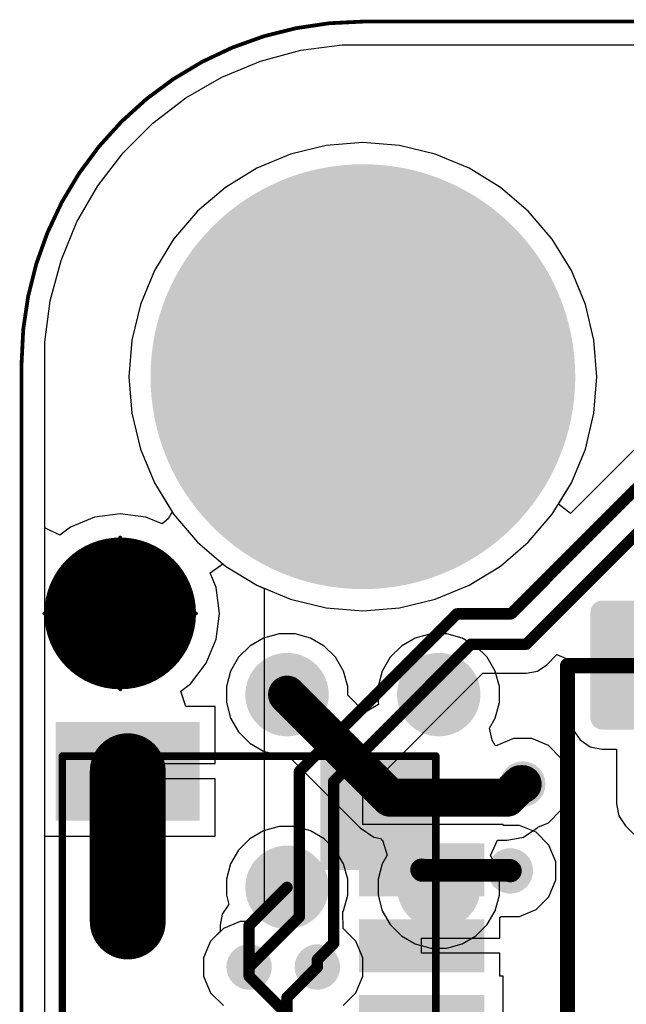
# Model space of a CAD drawing. Header units: inches. Extents: x 0 to 41, y 0 to 25.4.
# Tile 3 of 16: x 0 to 8, y 12.4 to 25.4. Entities that reach past the tile are written whole.
import ezdxf

# ---------------------------------------------------------------- set-up
doc = ezdxf.new("R2010")
doc.units = ezdxf.units.IN
for name, color, linetype in [('Board', 56, 'Continuous'), ('BOTTOM', 5, 'Continuous'), ('Bottom Solder', 6, 'Continuous'), ('Pad Holes', 156, 'Continuous'), ('TOP', 1, 'Continuous'), ('Top Assembly', 56, 'Continuous'), ('Top Solder', 216, 'Continuous'), ('Via Holes', 16, 'Continuous')]:
    doc.layers.add(name, color=color, linetype=linetype)

# ---------------------------------------------------------------- blocks, each defined once
blk = doc.blocks.new('TP_1_00MM_B_3765')
at = {"layer": 'BOTTOM'}
h = blk.add_hatch(color=5, dxfattribs=at)
edge = h.paths.add_edge_path()
edge.add_arc((0, 0), 0.499999, 0, 360)
at = {"layer": 'Bottom Solder'}
h = blk.add_hatch(color=6, dxfattribs=at)
edge = h.paths.add_edge_path()
edge.add_arc((0, 0), 0.5499989, 0, 360)
blk = doc.blocks.new('TP_1_00MM_B_3773')
at = {"layer": 'BOTTOM'}
h = blk.add_hatch(color=5, dxfattribs=at)
edge = h.paths.add_edge_path()
edge.add_arc((0, 0), 0.499999, 0, 360)
at = {"layer": 'Bottom Solder'}
h = blk.add_hatch(color=6, dxfattribs=at)
edge = h.paths.add_edge_path()
edge.add_arc((0, 0), 0.5499989, 0, 360)
blk = doc.blocks.new('TP_1_00MM_B_3776')
at = {"layer": 'BOTTOM'}
h = blk.add_hatch(color=5, dxfattribs=at)
edge = h.paths.add_edge_path()
edge.add_arc((0, 0), 0.499999, 0, 360)
at = {"layer": 'Bottom Solder'}
h = blk.add_hatch(color=6, dxfattribs=at)
edge = h.paths.add_edge_path()
edge.add_arc((0, 0), 0.5499989, 0, 360)
blk = doc.blocks.new('F_____________1___F_________1_3780')
at = {"layer": 'TOP'}
h = blk.add_hatch(color=1, dxfattribs=at)
edge = h.paths.add_edge_path()
edge.add_arc((0, 0), 0.499999, 0, 360)
at = {"layer": 'Top Solder'}
h = blk.add_hatch(color=216, dxfattribs=at)
edge = h.paths.add_edge_path()
edge.add_arc((0, 0), 0.999998, 0, 360)
at = {"layer": 'TOP'}
for points, const_width in [([(0.499999, 0, 1), (-0.499999, 0, 1)], 1.00000054), ([(-0.7499985, 0, 1), (-0.2499995, 0, 1)], 0.499999), ([(0.2499995, 0, 1), (0.7499985, 0, 1)], 0.499999)]:
    blk.add_lwpolyline(points, format="xyb", close=True, dxfattribs=dict(at, const_width=const_width))
at = {"layer": 'Top Assembly', "const_width": 0.0499999}
for points in [[(0, 0), (0, 1.00000054)], [(0, 0), (-1.00000054, 0)], [(1.00000054, 0), (0, 0)], [(0, -1.00000054), (0, 0)]]:
    blk.add_lwpolyline(points, dxfattribs=at)
at = {"layer": 'Top Assembly'}
for points, const_width in [([(-0.01249934, 1.00000054, 1), (0.01249934, 1.00000054, 1)], 0.02499868), ([(0.499999, 0, 1), (-0.499999, 0, 1)], 0.0499999), ([(-1.01249988, 0, 1), (-0.9875012, 0, 1)], 0.02499868), ([(-0.5124983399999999, 0, 1), (-0.4874996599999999, 0, 1)], 0.02499868), ([(-0.01249934, 0, 1), (0.01249934, 0, 1)], 0.02499868), ([(-0.01249934, 0, 1), (0.01249934, 0, 1)], 0.02499868), ([(-0.01249934, 0, 1), (0.01249934, 0, 1)], 0.02499868), ([(-0.01249934, 0, 1), (0.01249934, 0, 1)], 0.02499868), ([(0.4874996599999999, 0, 1), (0.5124983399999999, 0, 1)], 0.02499868), ([(0.9875012, 0, 1), (1.01249988, 0, 1)], 0.02499868), ([(-0.01249934, -1.00000054, 1), (0.01249934, -1.00000054, 1)], 0.02499868)]:
    blk.add_lwpolyline(points, format="xyb", close=True, dxfattribs=dict(at, const_width=const_width))
blk = doc.blocks.new('SM04B_SRSS_TB_LF__SN__F_________1_3793')
at = {"layer": 'TOP'}
for points in [[(-3.39999701, 2.83750131), (-2.19999687, 2.83750131), (-2.19999687, 1.03750237), (-3.39999701, 1.03750237)], [(2.20000195, 2.83750131), (3.40000209, 2.83750131), (3.40000209, 1.03750237), (2.20000195, 1.03750237)], [(-1.7999964, -1.16249958), (-1.1999976, -1.16249958), (-1.1999976, -2.71249902), (-1.7999964, -2.71249902)], [(-0.7999984, -1.16249958), (-0.1999996, -1.16249958), (-0.1999996, -2.71249902), (-0.7999984, -2.71249902)], [(0.20000468, -1.16249958), (0.80000348, -1.16249958), (0.80000348, -2.71249902), (0.20000468, -2.71249902)], [(1.20000522, -1.16249958), (1.80000402, -1.16249958), (1.80000402, -2.71249902), (1.20000522, -2.71249902)]]:
    blk.add_hatch(color=1, dxfattribs=at).paths.add_polyline_path(points)
at = {"layer": 'Top Assembly'}
blk.add_hatch(color=56, dxfattribs=at).paths.add_polyline_path([(1.49999954, -2.12499702), (2.99999654, -2.12499702), (2.99999654, -0.6000013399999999), (1.49999954, -0.6000013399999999)])
at = {"layer": 'Top Solder'}
for points in [[(-3.449996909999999, 2.887501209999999), (-2.14999697, 2.887501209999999), (-2.14999697, 0.9875024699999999), (-3.449996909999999, 0.9875024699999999)], [(2.15000205, 2.887501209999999), (3.45000199, 2.887501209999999), (3.45000199, 0.9875024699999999), (2.15000205, 0.9875024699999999)], [(-1.8499963, -1.11249968), (-1.1499977, -1.11249968), (-1.1499977, -2.76249892), (-1.8499963, -2.76249892)], [(-0.8499983, -1.11249968), (-0.1499997, -1.11249968), (-0.1499997, -2.76249892), (-0.8499983, -2.76249892)], [(0.15000478, -1.11249968), (0.85000338, -1.11249968), (0.85000338, -2.76249892), (0.15000478, -2.76249892)], [(1.15000532, -1.11249968), (1.85000392, -1.11249968), (1.85000392, -2.76249892), (1.15000532, -2.76249892)]]:
    blk.add_hatch(color=216, dxfattribs=at).paths.add_polyline_path(points)
at = {"layer": 'Top Assembly', "const_width": 0.0999998}
for points in [[(-2.99999908, 2.79999948), (-2.99999908, -2.12499702)], [(-2.99999908, 2.79999948), (0.67499484, 2.79999948)], [(0.67499484, 2.79999948), (2.99999654, 2.79999948)], [(2.99999654, 2.79999948), (2.99999654, -2.12499448)], [(-2.99999908, -2.12499702), (0, -2.12499702)], [(2.99999654, -2.12499448), (0, -2.12499702)]]:
    blk.add_lwpolyline(points, dxfattribs=at)
at = {"layer": 'Top Assembly', "const_width": 0.0499999}
for points in [[(-3.02499776, 2.79999948, 1), (-2.9750004, 2.79999948, 1)], [(-3.02499776, 2.79999948, 1), (-2.9750004, 2.79999948, 1)], [(0.6499961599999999, 2.79999948, 1), (0.69999352, 2.79999948, 1)], [(0.6499961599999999, 2.79999948, 1), (0.69999352, 2.79999948, 1)], [(2.97499786, 2.79999948, 1), (3.02499522, 2.79999948, 1)], [(2.97499786, 2.79999948, 1), (3.02499522, 2.79999948, 1)], [(-3.02499776, -2.12499702, 1), (-2.9750004, -2.12499702, 1)], [(-3.02499776, -2.12499702, 1), (-2.9750004, -2.12499702, 1)], [(-0.02499868, -2.12499702, 1), (0.02499868, -2.12499702, 1)], [(-0.02499868, -2.12499702, 1), (0.02499868, -2.12499702, 1)], [(2.97499786, -2.12499448, 1), (3.02499522, -2.12499448, 1)], [(2.97499786, -2.12499448, 1), (3.02499522, -2.12499448, 1)]]:
    blk.add_lwpolyline(points, format="xyb", close=True, dxfattribs=at)
blk = doc.blocks.new('TP_1_00MM_B_3797')
at = {"layer": 'BOTTOM'}
h = blk.add_hatch(color=5, dxfattribs=at)
edge = h.paths.add_edge_path()
edge.add_arc((0, 0), 0.499999, 0, 360)
at = {"layer": 'Bottom Solder'}
h = blk.add_hatch(color=6, dxfattribs=at)
edge = h.paths.add_edge_path()
edge.add_arc((0, 0), 0.5499989, 0, 360)
blk = doc.blocks.new('TS42_3806')
at = {"layer": 'TOP'}
h = blk.add_hatch(color=1, dxfattribs=at)
edge = h.paths.add_edge_path()
edge.add_arc((-3.5049206, 1.6549116), 0.1050036, 270, 360)
edge.add_line((-3.399917, 1.6549116), (-3.399917, 2.844952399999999))
edge.add_arc((-3.5049206, 2.844952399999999), 0.1050036, 0, 90)
edge.add_line((-3.5049206, 2.949955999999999), (-4.8948594, 2.949955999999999))
edge.add_arc((-4.8948594, 2.844952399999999), 0.1050036, 90, 180)
edge.add_line((-4.999863, 2.844952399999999), (-4.999863, 1.6549116))
edge.add_arc((-4.8948594, 1.6549116), 0.1050036, 180, 270)
edge.add_line((-4.8948594, 1.549908), (-3.5049206, 1.549908))
h = blk.add_hatch(color=1, dxfattribs=at)
edge = h.paths.add_edge_path()
edge.add_arc((4.8948594, 1.6549116), 0.1050036, 270, 360)
edge.add_line((4.999863, 1.6549116), (4.999863, 2.844952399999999))
edge.add_arc((4.8948594, 2.844952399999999), 0.1050036, 0, 90)
edge.add_line((4.8948594, 2.949955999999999), (3.5049206, 2.949955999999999))
edge.add_arc((3.5049206, 2.844952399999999), 0.1050036, 90, 180)
edge.add_line((3.399917, 2.844952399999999), (3.399917, 1.6549116))
edge.add_arc((3.5049206, 1.6549116), 0.1050036, 180, 270)
edge.add_line((3.5049206, 1.549908), (4.8948594, 1.549908))
h = blk.add_hatch(color=1, dxfattribs=at)
edge = h.paths.add_edge_path()
edge.add_arc((4.8948594, -0.5950204), 0.1050036, 270, 360)
edge.add_line((4.999863, -0.5950204), (4.999863, 0.5950203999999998))
edge.add_arc((4.8948594, 0.5950203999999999), 0.1050036, 0, 90)
edge.add_line((4.8948594, 0.7000239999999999), (3.5049206, 0.700024))
edge.add_arc((3.5049206, 0.5950204), 0.1050036, 90, 180)
edge.add_line((3.399917, 0.5950204), (3.399917, -0.5950203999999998))
edge.add_arc((3.5049206, -0.5950203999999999), 0.1050036, 180, 270)
edge.add_line((3.5049206, -0.7000239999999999), (4.8948594, -0.700024))
h = blk.add_hatch(color=1, dxfattribs=at)
edge = h.paths.add_edge_path()
edge.add_arc((-3.5049206, -2.844952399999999), 0.1050036, 270, 360)
edge.add_line((-3.399917, -2.844952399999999), (-3.399917, -1.6549116))
edge.add_arc((-3.5049206, -1.6549116), 0.1050036, 0, 90)
edge.add_line((-3.5049206, -1.549908), (-4.8948594, -1.549908))
edge.add_arc((-4.8948594, -1.6549116), 0.1050036, 90, 180)
edge.add_line((-4.999863, -1.6549116), (-4.999863, -2.844952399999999))
edge.add_arc((-4.8948594, -2.844952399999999), 0.1050036, 180, 270)
edge.add_line((-4.8948594, -2.949955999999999), (-3.5049206, -2.949955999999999))
h = blk.add_hatch(color=1, dxfattribs=at)
edge = h.paths.add_edge_path()
edge.add_arc((4.8948594, -2.844952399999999), 0.1050036, 270, 360)
edge.add_line((4.999863, -2.844952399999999), (4.999863, -1.6549116))
edge.add_arc((4.8948594, -1.6549116), 0.1050036, 0, 90)
edge.add_line((4.8948594, -1.549908), (3.5049206, -1.549908))
edge.add_arc((3.5049206, -1.6549116), 0.1050036, 90, 180)
edge.add_line((3.399917, -1.6549116), (3.399917, -2.844952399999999))
edge.add_arc((3.5049206, -2.844952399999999), 0.1050036, 180, 270)
edge.add_line((3.5049206, -2.949955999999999), (4.8948594, -2.949955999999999))
at = {"layer": 'Top Assembly'}
blk.add_hatch(color=56, dxfattribs=at).paths.add_polyline_path([(2.41173, -3.30223876), (4.18973, -3.30223876), (4.18973, -1.52423876), (2.41173, -1.52423876)])
at = {"layer": 'Top Solder'}
h = blk.add_hatch(color=216, dxfattribs=at)
edge = h.paths.add_edge_path()
edge.add_arc((-3.5049206, 1.6549116), 0.1550035, 270, 360)
edge.add_line((-3.3499171, 1.6549116), (-3.3499171, 2.844952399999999))
edge.add_arc((-3.5049206, 2.844952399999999), 0.1550035, 0, 90)
edge.add_line((-3.5049206, 2.999955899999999), (-4.8948594, 2.999955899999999))
edge.add_arc((-4.8948594, 2.844952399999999), 0.1550035, 90, 180)
edge.add_line((-5.0498629, 2.844952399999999), (-5.0498629, 1.6549116))
edge.add_arc((-4.8948594, 1.6549116), 0.1550035, 180, 270)
edge.add_line((-4.8948594, 1.4999081), (-3.5049206, 1.4999081))
h = blk.add_hatch(color=216, dxfattribs=at)
edge = h.paths.add_edge_path()
edge.add_arc((4.8948594, 1.6549116), 0.1550035, 270, 360)
edge.add_line((5.0498629, 1.6549116), (5.0498629, 2.844952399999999))
edge.add_arc((4.8948594, 2.844952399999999), 0.1550035, 0, 90)
edge.add_line((4.8948594, 2.999955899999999), (3.5049206, 2.999955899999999))
edge.add_arc((3.5049206, 2.844952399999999), 0.1550035, 90, 180)
edge.add_line((3.3499171, 2.844952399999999), (3.3499171, 1.6549116))
edge.add_arc((3.5049206, 1.6549116), 0.1550035, 180, 270)
edge.add_line((3.5049206, 1.4999081), (4.8948594, 1.4999081))
h = blk.add_hatch(color=216, dxfattribs=at)
edge = h.paths.add_edge_path()
edge.add_arc((4.8948594, -0.5950204), 0.1550035, 270, 360)
edge.add_line((5.0498629, -0.5950204), (5.0498629, 0.5950203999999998))
edge.add_arc((4.8948594, 0.5950203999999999), 0.1550035, 0, 90)
edge.add_line((4.8948594, 0.7500238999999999), (3.5049206, 0.7500239))
edge.add_arc((3.5049206, 0.5950204), 0.1550035, 90, 180)
edge.add_line((3.3499171, 0.5950204), (3.3499171, -0.5950203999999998))
edge.add_arc((3.5049206, -0.5950203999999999), 0.1550035, 180, 270)
edge.add_line((3.5049206, -0.7500238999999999), (4.8948594, -0.7500239))
h = blk.add_hatch(color=216, dxfattribs=at)
edge = h.paths.add_edge_path()
edge.add_arc((-3.5049206, -2.844952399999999), 0.1550035, 270, 360)
edge.add_line((-3.3499171, -2.844952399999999), (-3.3499171, -1.6549116))
edge.add_arc((-3.5049206, -1.6549116), 0.1550035, 0, 90)
edge.add_line((-3.5049206, -1.4999081), (-4.8948594, -1.4999081))
edge.add_arc((-4.8948594, -1.6549116), 0.1550035, 90, 180)
edge.add_line((-5.0498629, -1.6549116), (-5.0498629, -2.844952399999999))
edge.add_arc((-4.8948594, -2.844952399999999), 0.1550035, 180, 270)
edge.add_line((-4.8948594, -2.999955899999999), (-3.5049206, -2.999955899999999))
h = blk.add_hatch(color=216, dxfattribs=at)
edge = h.paths.add_edge_path()
edge.add_arc((4.8948594, -2.844952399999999), 0.1550035, 270, 360)
edge.add_line((5.0498629, -2.844952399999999), (5.0498629, -1.6549116))
edge.add_arc((4.8948594, -1.6549116), 0.1550035, 0, 90)
edge.add_line((4.8948594, -1.4999081), (3.5049206, -1.4999081))
edge.add_arc((3.5049206, -1.6549116), 0.1550035, 90, 180)
edge.add_line((3.3499171, -1.6549116), (3.3499171, -2.844952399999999))
edge.add_arc((3.5049206, -2.844952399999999), 0.1550035, 180, 270)
edge.add_line((3.5049206, -2.999955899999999), (4.8948594, -2.999955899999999))
at = {"layer": 'Top Assembly', "const_width": 0.1999996}
for points in [[(-4.191, 3.302), (4.191, 3.302)], [(-4.191, 3.302), (-4.191, -3.302)], [(4.191, 3.302), (4.191, -3.302)], [(-4.191, -3.302), (4.191, -3.302)]]:
    blk.add_lwpolyline(points, dxfattribs=at)
at = {"layer": 'Top Assembly', "const_width": 0.0999998}
for points in [[(-4.240999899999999, 3.302, 1), (-4.141000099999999, 3.302, 1)], [(-4.240999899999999, 3.302, 1), (-4.141000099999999, 3.302, 1)], [(4.141000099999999, 3.302, 1), (4.240999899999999, 3.302, 1)], [(4.141000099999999, 3.302, 1), (4.240999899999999, 3.302, 1)], [(-4.240999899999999, -3.302, 1), (-4.141000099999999, -3.302, 1)], [(-4.240999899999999, -3.302, 1), (-4.141000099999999, -3.302, 1)], [(4.141000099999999, -3.302, 1), (4.240999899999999, -3.302, 1)], [(4.141000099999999, -3.302, 1), (4.240999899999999, -3.302, 1)]]:
    blk.add_lwpolyline(points, format="xyb", close=True, dxfattribs=at)

msp = doc.modelspace()

# ---------------------------------------------------------------- hatches: boundary and pattern name
at = {"layer": 'BOTTOM'}
h = msp.add_hatch(color=5, dxfattribs=at)
edge = h.paths.add_edge_path()
edge.add_arc((4.500013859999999, 20.68000944), 1.49999954, 0, 360)
h = msp.add_hatch(color=5, dxfattribs=at)
edge = h.paths.add_edge_path()
edge.add_arc((6.60713944, 15.31000494), 0.2999994, 0, 360)
h = msp.add_hatch(color=5, dxfattribs=at)
edge = h.paths.add_edge_path()
edge.add_arc((6.4442467, 14.16637248), 0.2999994, 0, 360)
h = msp.add_hatch(color=5, dxfattribs=at)
edge = h.paths.add_edge_path()
edge.add_arc((2.99999908, 12.8999996), 0.2999994, 0, 360)
h = msp.add_hatch(color=5, dxfattribs=at)
edge = h.paths.add_edge_path()
edge.add_arc((3.89999982, 12.8999996), 0.2999994, 0, 360)
at = {"layer": 'Bottom Solder'}
h = msp.add_hatch(color=6, dxfattribs=at)
edge = h.paths.add_edge_path()
edge.add_arc((4.500013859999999, 20.68000944), 2.79999948, 0, 360)
at = {"layer": 'Pad Holes'}
h = msp.add_hatch(color=7, dxfattribs=at)
edge = h.paths.add_edge_path()
edge.add_arc((4.500013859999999, 20.68000944), 1.59999934, 0, 360)
at = {"layer": 'TOP'}
h = msp.add_hatch(color=1, dxfattribs=at)
edge = h.paths.add_edge_path()
edge.add_arc((4.500013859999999, 20.68000944), 1.49999954, 0, 360)
h = msp.add_hatch(color=1, dxfattribs=at)
edge = h.paths.add_edge_path()
edge.add_arc((6.60713944, 15.31000494), 0.2999994, 0, 360)
h = msp.add_hatch(color=1, dxfattribs=at)
edge = h.paths.add_edge_path()
edge.add_arc((6.4442467, 14.16637248), 0.2999994, 0, 360)
h = msp.add_hatch(color=1, dxfattribs=at)
edge = h.paths.add_edge_path()
edge.add_arc((2.99999908, 12.8999996), 0.2999994, 0, 360)
h = msp.add_hatch(color=1, dxfattribs=at)
edge = h.paths.add_edge_path()
edge.add_arc((3.89999982, 12.8999996), 0.2999994, 0, 360)
at = {"layer": 'Top Solder'}
h = msp.add_hatch(color=216, dxfattribs=at)
edge = h.paths.add_edge_path()
edge.add_arc((4.500013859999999, 20.68000944), 2.79999948, 0, 360)
at = {"layer": 'Via Holes'}
h = msp.add_hatch(color=7, dxfattribs=at)
edge = h.paths.add_edge_path()
edge.add_arc((6.60713944, 15.31000494), 0.1499997, 0, 360)
h = msp.add_hatch(color=7, dxfattribs=at)
edge = h.paths.add_edge_path()
edge.add_arc((6.4442467, 14.16637248), 0.1499997, 0, 360)
h = msp.add_hatch(color=7, dxfattribs=at)
edge = h.paths.add_edge_path()
edge.add_arc((2.99999908, 12.8999996), 0.1499997, 0, 360)
h = msp.add_hatch(color=7, dxfattribs=at)
edge = h.paths.add_edge_path()
edge.add_arc((3.89999982, 12.8999996), 0.1499997, 0, 360)

# ---------------------------------------------------------------- linework, layer by layer
at = {"layer": 'Board', "const_width": 0.0499999}
msp.add_lwpolyline([(1.27e-05, 20.86002178, -0.4142135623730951), (4.500013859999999, 25.36002294)], format="xyb", dxfattribs=at)
for points in [[(4.500013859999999, 25.36001278), (36.50000066, 25.36001024)], [(1.27e-05, 4.50000116), (1.27e-05, 20.86002178)]]:
    msp.add_lwpolyline(points, dxfattribs=at)
at = {"layer": 'Board', "const_width": 0.02499868}
for points in [[(4.48751452, 25.36002294, 1), (4.5125132, 25.36002294, 1)], [(4.48751452, 25.36001278, 1), (4.5125132, 25.36001278, 1)], [(-0.01248664, 20.86002178, 1), (0.01251204, 20.86002178, 1)], [(-0.01248664, 20.86002178, 1), (0.01251204, 20.86002178, 1)]]:
    msp.add_lwpolyline(points, format="xyb", close=True, dxfattribs=at)
at = {"layer": 'BOTTOM'}
for p, q in [((3.68002312, 24.98238336), (4.22511982, 25.05414852)), ((4.22511982, 25.05414852), (4.50001132, 25.05414598)), ((4.50001132, 25.05414598), (15.79003446, 25.05415106)), ((3.14894722, 24.84008494), (3.68002312, 24.98238336)), ((2.64101072, 24.62968912), (3.14894722, 24.84008494)), ((2.16487756, 24.35479508), (2.64101072, 24.62968912)), ((1.72869352, 24.02009928), (2.16487756, 24.35479508)), ((1.33992112, 23.63132688), (1.72869352, 24.02009928)), ((4.500013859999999, 23.76451686), (4.01749006, 23.72654132)), ((4.982537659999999, 23.72654132), (4.500013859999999, 23.76451686)), ((1.00522786, 23.19514284), (1.33992112, 23.63132688)), ((4.01749006, 23.72654132), (3.54684838, 23.61354942)), ((5.453179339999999, 23.61354942), (4.982537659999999, 23.72654132)), ((3.54684838, 23.61354942), (3.0996763, 23.428325)), ((5.90035142, 23.428325), (5.453179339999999, 23.61354942)), ((3.0996763, 23.428325), (2.68698472, 23.17542736)), ((6.313043, 23.17542736), (5.90035142, 23.428325)), ((0.7303389, 22.71901984), (1.00522786, 23.19514284)), ((2.68698472, 23.17542736), (2.31893872, 22.86108458)), ((6.681089, 22.86108458), (6.313043, 23.17542736)), ((2.31893872, 22.86108458), (2.00459594, 22.49303858)), ((6.99543178, 22.49303858), (6.681089, 22.86108458)), ((0.5199379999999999, 22.21107572), (0.7303389, 22.71901984)), ((2.00459594, 22.49303858), (1.7516983, 22.080347)), ((7.248329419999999, 22.080347), (6.99543178, 22.49303858)), ((0.37763958, 21.68002014), (0.5199379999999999, 22.21107572)), ((1.7516983, 22.080347), (1.56647388, 21.63317492)), ((7.43355384, 21.63317492), (7.248329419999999, 22.080347)), ((0.30587696, 21.13491582), (0.37763958, 21.68002014)), ((1.56647388, 21.63317492), (1.45348198, 21.16253324)), ((7.546545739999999, 21.16253324), (7.43355384, 21.63317492)), ((1.45348198, 21.16253324), (1.41550644, 20.68000944)), ((7.58452128, 20.68000944), (7.546545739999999, 21.16253324)), ((0.30587696, 20.86002178), (0.30587696, 21.13491582)), ((0.3058795, 4.50000116), (0.30587696, 20.86002178)), ((1.41550644, 20.68000944), (1.45348198, 20.19748564)), ((7.546545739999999, 20.19748564), (7.58452128, 20.68000944)), ((1.45348198, 20.19748564), (1.56647388, 19.72684396)), ((7.43355384, 19.72684396), (7.546545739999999, 20.19748564)), ((1.56647388, 19.72684396), (1.7516983, 19.27967188)), ((7.248329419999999, 19.27967188), (7.43355384, 19.72684396)), ((1.7516983, 19.27967188), (2.00459594, 18.8669803)), ((6.99543178, 18.8669803), (7.248329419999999, 19.27967188)), ((2.00459594, 18.8669803), (2.31893872, 18.4989343)), ((6.681089, 18.4989343), (6.99543178, 18.8669803)), ((2.31893872, 18.4989343), (2.68698472, 18.18459152)), ((6.313043, 18.18459152), (6.681089, 18.4989343)), ((2.68698472, 18.18459152), (3.0996763, 17.93169388)), ((5.90035142, 17.93169388), (6.313043, 18.18459152)), ((3.0996763, 17.93169388), (3.54684838, 17.74646946)), ((5.453179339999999, 17.74646946), (5.90035142, 17.93169388)), ((3.54684838, 17.74646946), (4.01749006, 17.63347756)), ((4.982537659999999, 17.63347756), (5.453179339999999, 17.74646946)), ((4.01749006, 17.63347756), (4.500013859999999, 17.59550202)), ((4.500013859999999, 17.59550202), (4.982537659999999, 17.63347756)), ((3.39470492, 17.2900086), (3.19123822, 17.23549004)), ((3.60534712, 17.2900086), (3.39470492, 17.2900086)), ((3.80881382, 17.23549004), (3.60534712, 17.2900086)), ((5.39470346, 17.2900086), (5.19123676, 17.23549004)), ((5.605345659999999, 17.2900086), (5.39470346, 17.2900086)), ((5.808812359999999, 17.23549004), (5.605345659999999, 17.2900086)), ((3.00881542, 17.13016894), (2.85986728, 16.9812208)), ((3.19123822, 17.23549004), (3.00881542, 17.13016894)), ((3.99123662, 17.13016894), (3.80881382, 17.23549004)), ((4.140184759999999, 16.9812208), (3.99123662, 17.13016894)), ((5.008813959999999, 17.13016894), (4.85986582, 16.9812208)), ((5.19123676, 17.23549004), (5.008813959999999, 17.13016894)), ((5.99123516, 17.13016894), (5.808812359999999, 17.23549004)), ((6.140183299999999, 16.9812208), (5.99123516, 17.13016894)), ((2.85986728, 16.9812208), (2.75454618, 16.798798)), ((4.24550586, 16.798798), (4.140184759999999, 16.9812208)), ((4.85986582, 16.9812208), (4.754544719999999, 16.798798)), ((6.2455044, 16.798798), (6.140183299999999, 16.9812208)), ((2.75454618, 16.798798), (2.70002762, 16.5953313)), ((4.30002442, 16.5953313), (4.24550586, 16.798798)), ((4.754544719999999, 16.798798), (4.700026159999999, 16.5953313)), ((6.30002296, 16.5953313), (6.2455044, 16.798798)), ((2.70002762, 16.5953313), (2.70002762, 16.3846891)), ((4.30002442, 16.48306584), (4.30002442, 16.5953313)), ((4.527585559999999, 16.2555047), (4.30002442, 16.48306584)), ((4.700026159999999, 16.5953313), (4.700026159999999, 16.3846891)), ((6.30002296, 16.3846891), (6.30002296, 16.5953313)), ((2.70002762, 16.3846891), (2.75454618, 16.1812224)), ((4.70690194, 16.35903256), (4.527585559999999, 16.2555047)), ((4.700026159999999, 16.3846891), (4.70690194, 16.35903256)), ((6.2455044, 16.1812224), (6.30002296, 16.3846891)), ((2.75454618, 16.1812224), (2.85986728, 15.9987996)), ((6.167584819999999, 16.0462595), (6.2455044, 16.1812224)), ((2.85986728, 15.9987996), (3.00881542, 15.84985146)), ((6.20493298, 15.88802512), (6.167584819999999, 16.0462595)), ((3.00881542, 15.84985146), (3.19123822, 15.74453036)), ((6.244521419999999, 15.82029348), (6.20493298, 15.88802512)), ((6.48779246, 15.91000374), (6.26726712, 15.81866026)), ((6.72648642, 15.91000374), (6.48779246, 15.91000374)), ((6.947011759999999, 15.81866026), (6.72648642, 15.91000374)), ((3.19123822, 15.74453036), (3.39470492, 15.6900118)), ((6.26395242, 15.81534556), (6.244521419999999, 15.82029348)), ((6.26726712, 15.81866026), (6.26395242, 15.81534556)), ((7.115794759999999, 15.64987726), (6.947011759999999, 15.81866026)), ((3.39470492, 15.6900118), (3.506970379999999, 15.6900118)), ((3.506970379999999, 15.6900118), (4.46349882, 14.73348336)), ((7.207138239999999, 15.42935192), (7.115794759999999, 15.64987726)), ((7.207138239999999, 15.19065796), (7.207138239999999, 15.42935192)), ((7.115794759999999, 14.97013262), (7.207138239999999, 15.19065796)), ((6.947011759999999, 14.80134962), (7.115794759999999, 14.97013262)), ((6.80611796, 14.74299058), (6.947011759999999, 14.80134962)), ((3.19122552, 14.69549004), (3.00880272, 14.59016894)), ((3.39469222, 14.7500086), (3.19122552, 14.69549004)), ((3.60533442, 14.7500086), (3.39469222, 14.7500086)), ((3.80880112, 14.69549004), (3.60533442, 14.7500086)), ((3.991223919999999, 14.59016894), (3.80880112, 14.69549004)), ((4.46349882, 14.73348336), (4.64542886, 14.6119215)), ((6.61546556, 14.61270636), (6.79739306, 14.73426568)), ((6.79739306, 14.73426568), (6.80611796, 14.74299058)), ((3.00880272, 14.59016894), (2.85985458, 14.4412208)), ((4.14017206, 14.4412208), (3.991223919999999, 14.59016894)), ((4.64542886, 14.6119215), (4.73075254, 14.59494922)), ((4.73075254, 14.59494922), (4.76179642, 14.55798714)), ((4.76179642, 14.55798714), (4.82057456, 14.37316404)), ((6.181290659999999, 14.37001952), (6.2758574, 14.57001912)), ((6.2758574, 14.57001912), (6.40086604, 14.57001912)), ((6.40086604, 14.57001912), (6.61546556, 14.61270636)), ((2.85985458, 14.4412208), (2.75453348, 14.258798)), ((4.24549316, 14.258798), (4.14017206, 14.4412208)), ((4.82057456, 14.37316404), (4.754544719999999, 14.258798)), ((6.2455044, 14.258798), (6.181290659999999, 14.37001952)), ((2.75453348, 14.258798), (2.70001492, 14.0553313)), ((4.30001172, 14.0553313), (4.24549316, 14.258798)), ((4.754544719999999, 14.258798), (4.700026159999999, 14.0553313)), ((6.30002296, 14.0553313), (6.2455044, 14.258798)), ((2.70001492, 14.0553313), (2.70001492, 13.8446891)), ((4.30001172, 13.8446891), (4.30001172, 14.0553313)), ((4.700026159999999, 14.0553313), (4.700026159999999, 13.8446891)), ((6.30002296, 13.8446891), (6.30002296, 14.0553313)), ((2.70001492, 13.8446891), (2.73254978, 13.72326186)), ((4.24549316, 13.6412224), (4.30001172, 13.8446891)), ((4.700026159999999, 13.8446891), (4.754544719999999, 13.6412224)), ((6.2455044, 13.6412224), (6.30002296, 13.8446891)), ((2.72964148, 13.72035356), (2.64675874, 13.59631266)), ((2.73254978, 13.72326186), (2.72964148, 13.72035356)), ((4.23691304, 13.62636086), (4.24549316, 13.6412224)), ((4.23987468, 13.40865238), (4.23691304, 13.62636086)), ((4.754544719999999, 13.6412224), (4.85986582, 13.4587996)), ((6.140183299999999, 13.4587996), (6.2455044, 13.6412224)), ((2.64675874, 13.59631266), (2.61765542, 13.44999596)), ((2.61765542, 13.36618358), (2.49134376, 13.23987192)), ((2.61765542, 13.44999596), (2.61765542, 13.36618358)), ((4.40865514, 13.23987192), (4.23987468, 13.40865238)), ((4.85986582, 13.4587996), (5.008813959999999, 13.30985146)), ((5.99123516, 13.30985146), (6.140183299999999, 13.4587996)), ((2.49134376, 13.23987192), (2.40000028, 13.01934658)), ((4.49999862, 13.01934658), (4.40865514, 13.23987192)), ((5.008813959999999, 13.30985146), (5.19123676, 13.20453036)), ((5.808812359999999, 13.20453036), (5.99123516, 13.30985146)), ((5.19123676, 13.20453036), (5.39470346, 13.1500118)), ((5.39470346, 13.1500118), (5.605345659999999, 13.1500118)), ((5.605345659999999, 13.1500118), (5.808812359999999, 13.20453036)), ((2.40000028, 13.01934658), (2.40000028, 12.78065262)), ((4.49999862, 12.78065262), (4.49999862, 13.01934658)), ((2.40000028, 12.78065262), (2.49134376, 12.56012728)), ((4.40865514, 12.56012728), (4.49999862, 12.78065262)), ((2.49134376, 12.56012728), (2.66012676, 12.39134428)), ((4.239872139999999, 12.39134428), (4.40865514, 12.56012728))]:
    msp.add_line(p, q, dxfattribs=at)
for points, const_width in [([(3.50002602, 16.4900102), (4.86002584, 15.13001038)], 0.499999), ([(6.40086604, 15.1307927), (6.58007828, 15.31000494)], 0.499999), ([(6.58007828, 15.31000494), (6.60713944, 15.31000494)], 0.499999), ([(4.86002584, 15.13001038), (5.40008572, 15.13001038)], 0.499999), ([(5.40008572, 15.13001038), (5.40086804, 15.1307927)], 0.499999), ([(5.40086804, 15.1307927), (6.40086604, 15.1307927)], 0.499999), ([(2.99999908, 13.44999596), (3.50001332, 13.9500102)], 0.1499997), ([(2.99999908, 12.8999996), (2.99999908, 13.44999596)], 0.1499997), ([(3.50001332, 12.5000131), (3.89999982, 12.8999996)], 0.1499997), ([(3.50001332, 11.4100102), (3.50001332, 12.5000131)], 0.1499997)]:
    msp.add_lwpolyline(points, dxfattribs=dict(at, const_width=const_width))
for points, const_width in [([(3.37502754, 16.4900102, 1), (3.6250245, 16.4900102, 1)], 0.2499995), ([(6.4550798, 15.31000494, 1), (6.705076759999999, 15.31000494, 1)], 0.2499995), ([(6.4550798, 15.31000494, 1), (6.705076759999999, 15.31000494, 1)], 0.2499995), ([(6.48214096, 15.31000494, 1), (6.73213792, 15.31000494, 1)], 0.2499995), ([(4.73502736, 15.13001038, 1), (4.98502432, 15.13001038, 1)], 0.2499995), ([(4.73502736, 15.13001038, 1), (4.98502432, 15.13001038, 1)], 0.2499995), ([(5.27508724, 15.13001038, 1), (5.525084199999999, 15.13001038, 1)], 0.2499995), ([(5.27508724, 15.13001038, 1), (5.525084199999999, 15.13001038, 1)], 0.2499995), ([(5.275869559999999, 15.1307927, 1), (5.525866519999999, 15.1307927, 1)], 0.2499995), ([(5.275869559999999, 15.1307927, 1), (5.525866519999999, 15.1307927, 1)], 0.2499995), ([(6.27586756, 15.1307927, 1), (6.525864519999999, 15.1307927, 1)], 0.2499995), ([(6.27586756, 15.1307927, 1), (6.525864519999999, 15.1307927, 1)], 0.2499995), ([(3.46251276, 13.9500102, 1), (3.53751388, 13.9500102, 1)], 0.07499858), ([(2.96249852, 13.44999596, 1), (3.03749964, 13.44999596, 1)], 0.07499858), ([(2.96249852, 13.44999596, 1), (3.03749964, 13.44999596, 1)], 0.07499858), ([(2.96249852, 12.8999996, 1), (3.03749964, 12.8999996, 1)], 0.07499858), ([(3.86249926, 12.8999996, 1), (3.93750038, 12.8999996, 1)], 0.07499858), ([(3.46251276, 12.5000131, 1), (3.53751388, 12.5000131, 1)], 0.07499858), ([(3.46251276, 12.5000131, 1), (3.53751388, 12.5000131, 1)], 0.07499858)]:
    msp.add_lwpolyline(points, format="xyb", close=True, dxfattribs=dict(at, const_width=const_width))
at = {"layer": 'TOP'}
for p, q in [((3.68002312, 24.98238336), (4.22511982, 25.05414852)), ((4.22511982, 25.05414852), (4.50001132, 25.05414598)), ((4.50001132, 25.05414598), (15.72498506, 25.05415106)), ((3.14894722, 24.84008494), (3.68002312, 24.98238336)), ((2.64101072, 24.62968912), (3.14894722, 24.84008494)), ((2.16487756, 24.35479508), (2.64101072, 24.62968912)), ((1.72869352, 24.02009928), (2.16487756, 24.35479508)), ((1.33992112, 23.63132688), (1.72869352, 24.02009928)), ((4.500013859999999, 23.76451686), (4.01749006, 23.72654132)), ((4.982537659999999, 23.72654132), (4.500013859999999, 23.76451686)), ((1.00522786, 23.19514284), (1.33992112, 23.63132688)), ((4.01749006, 23.72654132), (3.54684838, 23.61354942)), ((5.453179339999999, 23.61354942), (4.982537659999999, 23.72654132)), ((3.54684838, 23.61354942), (3.0996763, 23.428325)), ((5.90035142, 23.428325), (5.453179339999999, 23.61354942)), ((3.0996763, 23.428325), (2.68698472, 23.17542736)), ((6.313043, 23.17542736), (5.90035142, 23.428325)), ((0.7303389, 22.71901984), (1.00522786, 23.19514284)), ((2.68698472, 23.17542736), (2.31893872, 22.86108458)), ((6.681089, 22.86108458), (6.313043, 23.17542736)), ((2.31893872, 22.86108458), (2.00459594, 22.49303858)), ((6.99543178, 22.49303858), (6.681089, 22.86108458)), ((0.5199379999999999, 22.21107572), (0.7303389, 22.71901984)), ((2.00459594, 22.49303858), (1.7516983, 22.080347)), ((7.248329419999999, 22.080347), (6.99543178, 22.49303858)), ((0.37763958, 21.68002014), (0.5199379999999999, 22.21107572)), ((1.7516983, 22.080347), (1.56647388, 21.63317492)), ((7.43355384, 21.63317492), (7.248329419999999, 22.080347)), ((0.30587696, 21.13491582), (0.37763958, 21.68002014)), ((1.56647388, 21.63317492), (1.45348198, 21.16253324)), ((7.546545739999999, 21.16253324), (7.43355384, 21.63317492)), ((1.45348198, 21.16253324), (1.41550644, 20.68000944)), ((7.58452128, 20.68000944), (7.546545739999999, 21.16253324)), ((0.30587696, 20.86002178), (0.30587696, 21.13491582)), ((0.30587696, 18.68791538), (0.30587696, 20.86002178)), ((1.41550644, 20.68000944), (1.45348198, 20.19748564)), ((7.546545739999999, 20.19748564), (7.58452128, 20.68000944)), ((1.45348198, 20.19748564), (1.56647388, 19.72684396)), ((7.43355384, 19.72684396), (7.546545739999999, 20.19748564)), ((8.329642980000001, 19.97035884), (7.23590628, 18.87662214)), ((1.56647388, 19.72684396), (1.7516983, 19.27967188)), ((7.248329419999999, 19.27967188), (7.43355384, 19.72684396)), ((1.7516983, 19.27967188), (1.984248, 18.90018572)), ((7.077745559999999, 19.00130312), (7.248329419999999, 19.27967188)), ((7.23590628, 18.87662214), (7.077745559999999, 19.00130312)), ((0.9606330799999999, 18.82656128), (0.64439292, 18.69557094)), ((1.29999994, 18.87123988), (0.9606330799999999, 18.82656128)), ((1.6393668, 18.82656128), (1.29999994, 18.87123988)), ((1.85206894, 18.7384563), (1.6393668, 18.82656128)), ((1.984248, 18.90018572), (1.932432, 18.8061727)), ((0.5058791, 18.58928464), (0.30587696, 18.68791538)), ((0.64439292, 18.69557094), (0.5058791, 18.58928464)), ((1.932432, 18.8061727), (1.85206894, 18.7384563)), ((2.4863806, 18.09290768), (2.65278108, 18.21380406)), ((2.65278108, 18.21380406), (2.68698472, 18.18459152)), ((2.68698472, 18.18459152), (3.0996763, 17.93169388)), ((2.56653538, 17.8993927), (2.4863806, 18.09290768)), ((3.0996763, 17.93169388), (3.20001392, 17.89013186)), ((2.61121398, 17.56002584), (2.56653538, 17.8993927)), ((3.20001392, 17.89013186), (3.20001392, 13.64072964)), ((2.56653538, 17.22065898), (2.61121398, 17.56002584)), ((2.43554504, 16.90441882), (2.56653538, 17.22065898)), ((6.92454292, 16.88382704), (7.05735698, 17.0166411)), ((7.05735698, 17.0166411), (7.242134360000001, 16.94010582)), ((2.22716852, 16.63285726), (2.43554504, 16.90441882)), ((6.800502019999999, 16.8009443), (6.92454292, 16.88382704)), ((7.242134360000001, 16.94010582), (7.242134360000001, 16.1849308)), ((4.49782692, 15.18825512), (6.081412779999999, 16.77184098)), ((6.081412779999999, 16.77184098), (6.654185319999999, 16.77184098)), ((6.654185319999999, 16.77184098), (6.800502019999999, 16.8009443)), ((2.09834988, 16.53401062), (2.22716852, 16.63285726)), ((2.16624154, 16.33401102), (2.09834988, 16.53401062)), ((2.55349756, 16.33401102), (2.16624154, 16.33401102)), ((2.55349756, 15.58001202), (2.55349756, 16.33401102)), ((7.242134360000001, 16.1849308), (7.273566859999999, 16.02690724)), ((7.273566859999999, 16.02690724), (7.36308154, 15.89294002)), ((7.36308154, 15.89294002), (7.49704876, 15.80342534)), ((7.49704876, 15.80342534), (7.655072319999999, 15.77199284)), ((7.655072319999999, 15.77199284), (7.842257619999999, 15.77199284)), ((7.842257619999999, 15.77199284), (7.842257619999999, 15.04992164)), ((1.39949936, 15.48001222), (1.39949936, 15.58001202)), ((1.39949936, 15.58001202), (2.55349756, 15.58001202)), ((1.29949956, 14.62601342), (1.29949956, 15.48001222)), ((1.29949956, 15.48001222), (1.39949936, 15.48001222)), ((2.55349756, 15.38001242), (1.49949916, 15.38001242)), ((1.49949916, 15.38001242), (1.49949916, 14.62601342)), ((2.55349756, 14.62601342), (2.55349756, 15.38001242)), ((4.49782692, 14.78001362), (4.49782692, 15.18825512)), ((7.842257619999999, 15.04992164), (7.842255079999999, 15.04990894)), ((7.842255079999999, 15.04990894), (7.873301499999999, 14.8938361)), ((7.873301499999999, 14.8938361), (7.961708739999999, 14.76152496)), ((6.34949962, 14.78001362), (4.49782692, 14.78001362)), ((6.34949962, 14.76637128), (6.34949962, 14.78001362)), ((6.563593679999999, 14.76637128), (6.34949962, 14.76637128)), ((6.784119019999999, 14.6750278), (6.563593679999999, 14.76637128)), ((6.952902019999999, 14.5062448), (6.784119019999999, 14.6750278)), ((7.961708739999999, 14.76152496), (8.68160316, 14.04163308)), ((0.3058795, 10.73401206), (0.30587696, 14.62601342)), ((0.30587696, 14.62601342), (1.29949956, 14.62601342)), ((1.49949916, 14.62601342), (2.55349756, 14.62601342)), ((7.044245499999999, 14.28571946), (6.952902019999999, 14.5062448)), ((7.044245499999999, 14.0470255), (7.044245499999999, 14.28571946)), ((6.952902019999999, 13.82650016), (7.044245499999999, 14.0470255)), ((6.784119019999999, 13.65771716), (6.952902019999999, 13.82650016)), ((3.20001392, 13.64072964), (3.05928268, 13.4999984)), ((6.563593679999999, 13.56637368), (6.784119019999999, 13.65771716)), ((2.8806521, 13.4999984), (2.66012676, 13.40865492)), ((3.05928268, 13.4999984), (2.8806521, 13.4999984)), ((6.30350022, 13.55207348), (6.32490226, 13.56637368)), ((6.30350022, 13.28001408), (6.30350022, 13.55207348)), ((6.32490226, 13.56637368), (6.563593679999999, 13.56637368)), ((2.66012676, 13.40865492), (2.49134376, 13.23987192)), ((2.49134376, 13.23987192), (2.40000028, 13.01934658)), ((5.274500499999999, 13.08001448), (5.274500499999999, 13.28001408)), ((5.274500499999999, 13.28001408), (6.30350022, 13.28001408)), ((2.40000028, 13.01934658), (2.40000028, 12.78065262)), ((6.30350022, 13.08001448), (5.274500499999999, 13.08001448)), ((6.30350022, 12.78001), (6.30350022, 13.08001448)), ((2.40000028, 12.78065262), (2.49134376, 12.56012728)), ((6.34949962, 12.78001), (6.30350022, 12.78001)), ((6.34949962, 11.5800124), (6.34949962, 12.78001)), ((2.49134376, 12.56012728), (2.66012676, 12.39134428))]:
    msp.add_line(p, q, dxfattribs=at)
for points, const_width in [([(6.454185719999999, 17.55418638), (8.60000058, 19.70000124)], 0.1499997), ([(7.20000084, 17.7000027), (8.922999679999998, 19.42300154)], 0.1499997), ([(6.654185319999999, 17.15418464), (7.20000084, 17.70000016)], 0.1499997), ([(7.20000084, 17.70000016), (7.20000084, 17.7000027)], 0.1499997), ([(3.66371124, 15.47663148), (5.74126614, 17.55418638)], 0.1499997), ([(5.74126614, 17.55418638), (6.454185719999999, 17.55418638)], 0.1499997), ([(4.11548326, 15.34662666), (5.92304124, 17.15418464)], 0.1499997), ([(5.92304124, 17.15418464), (6.654185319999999, 17.15418464)], 0.1499997), ([(1.39949936, 13.49949802), (1.39949936, 15.48001222)], 1.00000054), ([(3.66371124, 13.56371176), (3.66371124, 15.47663148)], 0.1499997), ([(4.11548326, 13.21286664), (4.11548326, 15.34662666)], 0.1499997), ([(5.274500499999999, 14.18001482), (5.28132294, 14.17319238)], 0.2999994), ([(5.28132294, 14.17319238), (6.4374268, 14.17319238)], 0.2999994), ([(6.4374268, 14.17319238), (6.4442467, 14.16637248)], 0.2999994), ([(2.99999908, 12.8999996), (3.66371124, 13.56371176)], 0.1499997), ([(3.89999982, 12.9973832), (4.11548326, 13.21286664)], 0.1499997), ([(3.89999982, 12.8999996), (3.89999982, 12.9973832)], 0.1499997), ([(2.99999908, 12.77822946), (2.99999908, 12.8999996)], 0.1499997), ([(2.99999908, 12.77822946), (3.1860998, 12.59212874)], 0.1499997), ([(3.1860998, 12.5921262), (3.1860998, 12.59212874)], 0.1499997), ([(3.1860998, 12.5921262), (3.5982148, 12.1800112)], 0.1499997)]:
    msp.add_lwpolyline(points, dxfattribs=dict(at, const_width=const_width))
for points, const_width in [([(7.16250028, 17.7000027, 1), (7.237501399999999, 17.7000027, 1)], 0.07499858), ([(7.16250028, 17.7000027, 1), (7.237501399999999, 17.7000027, 1)], 0.07499858), ([(7.16250028, 17.70000016, 1), (7.237501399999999, 17.70000016, 1)], 0.07499858), ([(7.16250028, 17.70000016, 1), (7.237501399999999, 17.70000016, 1)], 0.07499858), ([(5.70376558, 17.55418638, 1), (5.778766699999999, 17.55418638, 1)], 0.07499858), ([(5.70376558, 17.55418638, 1), (5.778766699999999, 17.55418638, 1)], 0.07499858), ([(6.416685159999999, 17.55418638, 1), (6.491686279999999, 17.55418638, 1)], 0.07499858), ([(6.416685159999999, 17.55418638, 1), (6.491686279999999, 17.55418638, 1)], 0.07499858), ([(5.88554068, 17.15418464, 1), (5.9605418, 17.15418464, 1)], 0.07499858), ([(5.88554068, 17.15418464, 1), (5.9605418, 17.15418464, 1)], 0.07499858), ([(6.616684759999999, 17.15418464, 1), (6.691685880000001, 17.15418464, 1)], 0.07499858), ([(6.616684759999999, 17.15418464, 1), (6.691685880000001, 17.15418464, 1)], 0.07499858), ([(1.14949986, 15.48001222, 1), (1.64949886, 15.48001222, 1)], 0.499999), ([(3.62621068, 15.47663148, 1), (3.7012118, 15.47663148, 1)], 0.07499858), ([(3.62621068, 15.47663148, 1), (3.7012118, 15.47663148, 1)], 0.07499858), ([(4.0779827, 15.34662666, 1), (4.152983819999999, 15.34662666, 1)], 0.07499858), ([(4.0779827, 15.34662666, 1), (4.152983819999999, 15.34662666, 1)], 0.07499858), ([(5.199501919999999, 14.18001482, 1), (5.349499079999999, 14.18001482, 1)], 0.1499997), ([(5.20632436, 14.17319238, 1), (5.35632152, 14.17319238, 1)], 0.1499997), ([(5.20632436, 14.17319238, 1), (5.35632152, 14.17319238, 1)], 0.1499997), ([(6.36242822, 14.17319238, 1), (6.512425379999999, 14.17319238, 1)], 0.1499997), ([(6.36242822, 14.17319238, 1), (6.512425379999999, 14.17319238, 1)], 0.1499997), ([(6.369248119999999, 14.16637248, 1), (6.519245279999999, 14.16637248, 1)], 0.1499997), ([(1.14949986, 13.49949802, 1), (1.64949886, 13.49949802, 1)], 0.499999), ([(3.62621068, 13.56371176, 1), (3.7012118, 13.56371176, 1)], 0.07499858), ([(3.62621068, 13.56371176, 1), (3.7012118, 13.56371176, 1)], 0.07499858), ([(4.0779827, 13.21286664, 1), (4.152983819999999, 13.21286664, 1)], 0.07499858), ([(4.0779827, 13.21286664, 1), (4.152983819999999, 13.21286664, 1)], 0.07499858), ([(3.86249926, 12.9973832, 1), (3.93750038, 12.9973832, 1)], 0.07499858), ([(3.86249926, 12.9973832, 1), (3.93750038, 12.9973832, 1)], 0.07499858), ([(2.96249852, 12.8999996, 1), (3.03749964, 12.8999996, 1)], 0.07499858), ([(2.96249852, 12.8999996, 1), (3.03749964, 12.8999996, 1)], 0.07499858), ([(2.96249852, 12.77822946, 1), (3.03749964, 12.77822946, 1)], 0.07499858), ([(2.96249852, 12.77822946, 1), (3.03749964, 12.77822946, 1)], 0.07499858), ([(3.86249926, 12.8999996, 1), (3.93750038, 12.8999996, 1)], 0.07499858), ([(3.14859924, 12.59212874, 1), (3.22360036, 12.59212874, 1)], 0.07499858), ([(3.14859924, 12.59212874, 1), (3.22360036, 12.59212874, 1)], 0.07499858), ([(3.14859924, 12.5921262, 1), (3.22360036, 12.5921262, 1)], 0.07499858), ([(3.14859924, 12.5921262, 1), (3.22360036, 12.5921262, 1)], 0.07499858)]:
    msp.add_lwpolyline(points, format="xyb", close=True, dxfattribs=dict(at, const_width=const_width))

# ---------------------------------------------------------------- block references
for name, p, rotation in [('F_____________1___F_________1_3780', (1.29999994, 17.56002584), 270), ('TS42_3806', (10.50002472, 12.6800102), 90), ('TP_1_00MM_B_3765', (3.50002602, 16.4900102), 90), ('SM04B_SRSS_TB_LF__SN__F_________1_3793', (3.3370012, 12.6800102), 90), ('TP_1_00MM_B_3773', (3.50001332, 13.9500102), 90)]:
    msp.add_blockref(name, p, dxfattribs=dict(rotation=rotation))
for name, p in [('TP_1_00MM_B_3797', (5.500024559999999, 16.4900102)), ('TP_1_00MM_B_3776', (5.500024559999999, 13.9500102))]:
    msp.add_blockref(name, p)

doc.saveas('drawing.dxf')
